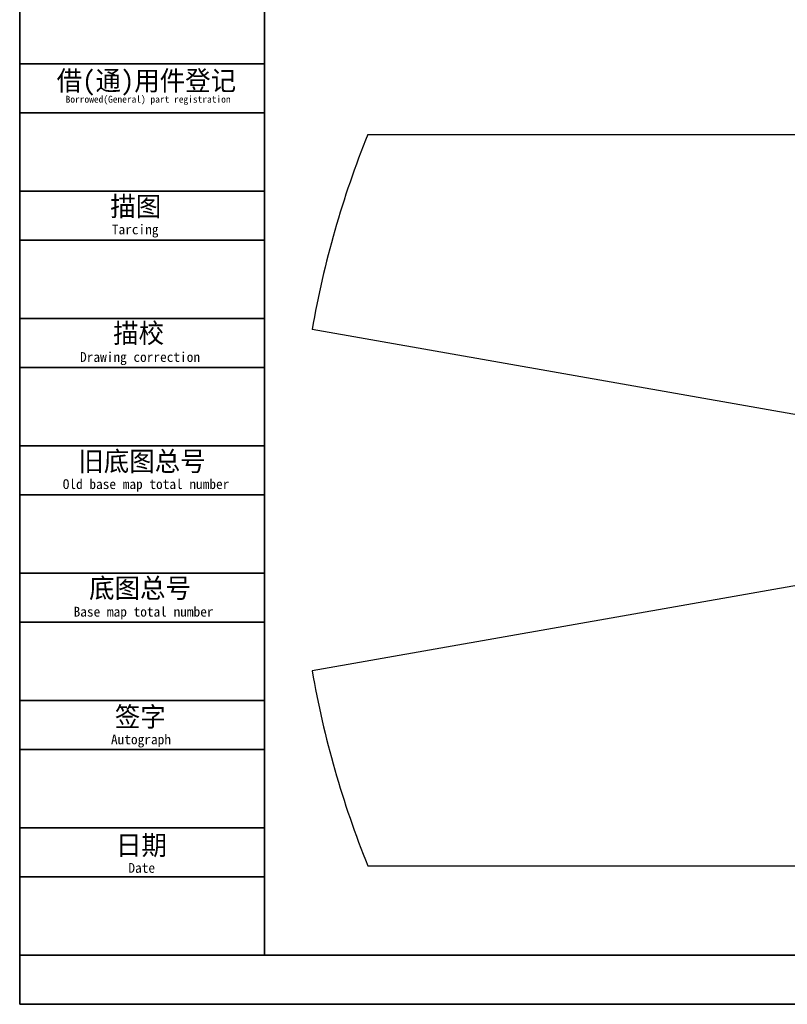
# Model space of a CAD drawing. Header units: millimetres. Extents: x 1654 to 2248, y 5204 to 5624.
# Tile 1 of 81: x 1654 to 1765, y 5204 to 5346. Entities that reach past the tile are written whole.
import ezdxf
from ezdxf.enums import TextEntityAlignment as Align

# ---------------------------------------------------------------- set-up
doc = ezdxf.new("R2010")
doc.units = ezdxf.units.MM
for name, color, linetype in [('10', 7, 'Continuous'), ('6文字层', 3, 'Continuous'), ('运动空间16俯视轨迹', 2, 'Continuous')]:
    doc.layers.add(name, color=color, linetype=linetype)
doc.layers.add('5', color=7, linetype='Continuous', lineweight=35)

msp = doc.modelspace()

# ---------------------------------------------------------------- linework, layer by layer
at = {"layer": '5'}
for p, q in [((1653.770915, 5623.902858), (1653.770915, 5203.902858)), ((1689.12445, 5616.832151), (1689.12445, 5210.973565)), ((1689.12445, 5339.660433), (1653.770915, 5339.660433)), ((1689.12445, 5332.589726), (1653.770915, 5332.589726)), ((1689.12445, 5321.276595), (1653.770915, 5321.276595)), ((1689.12445, 5314.205888), (1653.770915, 5314.205888)), ((1689.12445, 5302.892757), (1653.770915, 5302.892757)), ((1689.12445, 5295.82205), (1653.770915, 5295.82205)), ((1689.12445, 5284.508918), (1653.770915, 5284.508918)), ((1689.12445, 5277.438211), (1653.770915, 5277.438211)), ((1689.12445, 5266.12508), (1653.770915, 5266.12508)), ((1689.12445, 5259.054373), (1653.770915, 5259.054373)), ((1689.12445, 5247.741241), (1653.770915, 5247.741241)), ((1689.12445, 5240.670534), (1653.770915, 5240.670534)), ((1689.12445, 5229.357403), (1653.770915, 5229.357403)), ((1689.12445, 5222.286696), (1653.770915, 5222.286696)), ((2240.639601, 5210.973565), (1653.770915, 5210.973565)), ((1653.770915, 5203.902858), (2247.710309, 5203.902858))]:
    msp.add_line(p, q, dxfattribs=at)
at = {"layer": '运动空间16俯视轨迹'}
for p, q in [((1703.995265, 5329.487379), (1967.565802, 5329.487379)), ((1703.995265, 5223.887379), (1967.565802, 5223.887379))]:
    msp.add_line(p, q, dxfattribs=at)
at = {"layer": '运动空间16俯视轨迹', "lineweight": 25}
for q in [(1695.968362, 5301.340037), (1695.968362, 5252.03472)]:
    msp.add_line((1835.780534, 5276.687379), q, dxfattribs=at)
for start, end in [(158.16640532, 170), (190, 201.83359468)]:
    msp.add_arc((1835.780534, 5276.687379), 141.969, start, end, dxfattribs=at)

# ---------------------------------------------------------------- texts
at = {"layer": '10', "color": 7, "char_height": 2.8282828, "attachment_point": 2}
for s, insert in [('借(通)用件登记', (1672.054763, 5338.665488)), ('描图', (1670.517083, 5320.511616)), ('描校', (1670.930021, 5302.20826)), ('旧底图总号', (1671.416948, 5283.714635)), ('底图总号', (1671.133696, 5265.405834)), ('签字', (1671.171896, 5246.824797)), ('日期', (1671.348142, 5228.281206))]:
    msp.add_mtext(s, dxfattribs=dict(at, insert=insert))
at = {"layer": '6文字层', "color": 0}
for s, height, p in [('Borrowed(General) part registration', 1, (1672.305362, 5335.063453)), ('Tarcing', 1.4141414, (1670.439179, 5316.477767)), ('Drawing correction', 1.41414141, (1671.141813, 5298.059433)), (' Old base map total number', 1.41414141, (1671.525282, 5279.706644)), ('Base map total number', 1.41414141, (1671.650219, 5261.289119)), ('Autograph', 1.4141414, (1671.273984, 5242.851839)), ('Date', 1.4141414, (1671.381507, 5224.304489))]:
    msp.add_text(s, height=height, dxfattribs=at).set_placement(p, align=Align.TOP_CENTER)

doc.saveas('drawing.dxf')
